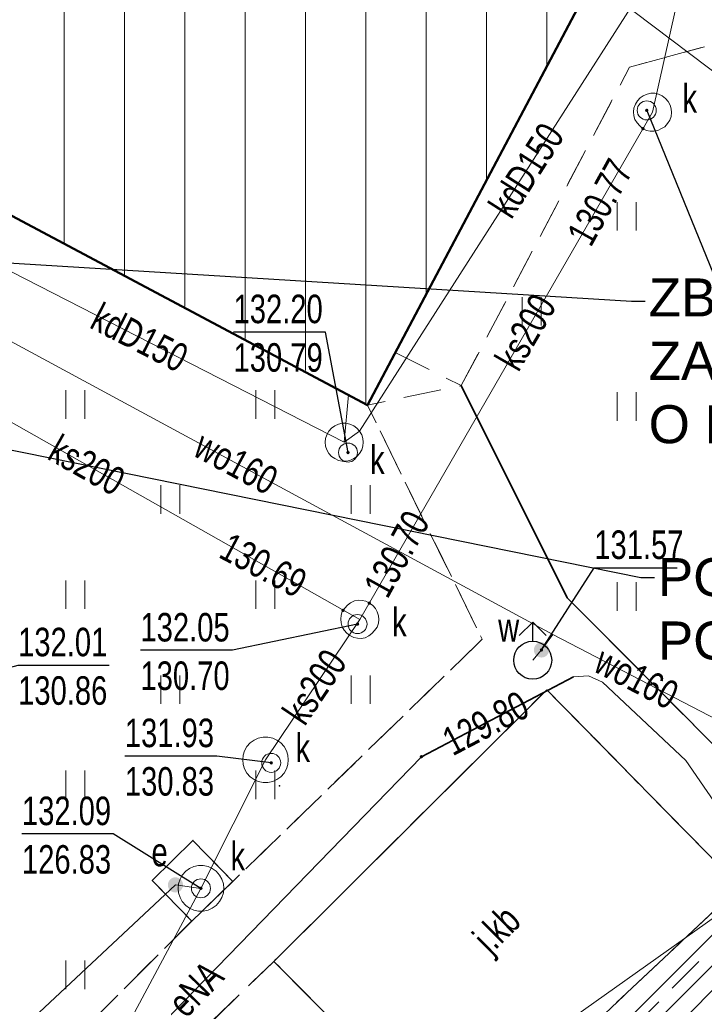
# Model space of a CAD drawing. Header units: centimetres. Extents: x 1590 to 6442358, y 1327 to 6703124.
# Tile 17 of 79: x 1899 to 1917, y 1534 to 1560. Entities that reach past the tile are written whole.
import ezdxf
from ezdxf import colors
from ezdxf.entities.mleader import LeaderData, LeaderLine
from ezdxf.enums import TextEntityAlignment as Align
from ezdxf.math import Vec2, Vec3

# ---------------------------------------------------------------- set-up
doc = ezdxf.new("R2010")
doc.units = ezdxf.units.CM
for name, pattern in [('TZ.430.7812.2024$0$1.0_0.5', [1.5, 1, -0.5]), ('TZ.430.7812.2024$0$1.5_0.5', [2, 1.5, -0.5]), ('TZ.430.7812.2024$0$219-500', [0]), ('TZ.430.7812.2024$0$egug-500', [1, 0.5, -0.5])]:
    doc.linetypes.add(name, pattern=pattern)
for name, color, linetype, lineweight in [('0_RAMKA', 7, 'Continuous', 25), ('INW_HATCH_UTWARDZENIA', 250, 'Continuous', 0), ('PZT_WYMIARY', 183, 'Continuous', 13), ('S_WODA PPOŻ_TXT', 160, 'Continuous', 20), ('TZ.430.7812.2024$0$!MPZP', 134, 'Continuous', 18)]:
    doc.layers.add(name, color=color, linetype=linetype, lineweight=lineweight)
for name, color, linetype in [('TZ.430.7812.2024$0$218-kontur użytku gruntowego', 7, 'Continuous'), ('TZ.430.7812.2024$0$219-działka ewidencyjna', 7, 'Continuous'), ('TZ.430.7812.2024$0$312-budynek ewidencyjny', 7, 'Continuous'), ('TZ.430.7812.2024$0$chodnik', 7, 'Continuous'), ('TZ.430.7812.2024$0$elektroenergetyczne urządzenie techniczne', 7, 'Continuous'), ('TZ.430.7812.2024$0$elektroenergetyczne urządzenie techniczne-Atr17', 7, 'Continuous'), ('TZ.430.7812.2024$0$hydrant', 7, 'Continuous'), ('TZ.430.7812.2024$0$jezdnia', 7, 'Continuous'), ('TZ.430.7812.2024$0$jezdnia-Atr17', 7, 'Continuous'), ('TZ.430.7812.2024$0$komora podziemna', 7, 'Continuous'), ('TZ.430.7812.2024$0$krawężnik', 7, 'Continuous'), ('TZ.430.7812.2024$0$obudowa ochronna przewodu', 7, 'Continuous'), ('TZ.430.7812.2024$0$ogrodzenie trwałe', 7, 'Continuous'), ('TZ.430.7812.2024$0$przewód elektroenergetyczny podziemny', 7, 'Continuous'), ('TZ.430.7812.2024$0$przewód elektroenergetyczny podziemny-Atr1', 7, 'Continuous'), ('TZ.430.7812.2024$0$przewód gazowy', 7, 'Continuous'), ('TZ.430.7812.2024$0$przewód kanalizacyjny', 7, 'Continuous'), ('TZ.430.7812.2024$0$przewód kanalizacyjny-Atr1', 7, 'Continuous'), ('TZ.430.7812.2024$0$przewód wodociągowy', 7, 'Continuous'), ('TZ.430.7812.2024$0$przewód wodociągowy-Atr1', 7, 'Continuous'), ('TZ.430.7812.2024$0$rzędna', 7, 'Continuous'), ('TZ.430.7812.2024$0$rzędna-Atr2', 7, 'Continuous'), ('TZ.430.7812.2024$0$rzędna-Atr3', 7, 'Continuous'), ('TZ.430.7812.2024$0$trawnik', 7, 'Continuous'), ('TZ.430.7812.2024$0$właz do komory lub kanału - okrągły', 7, 'Continuous'), ('TZ.430.7812.2024$0$właz do komory lub kanału - okrągły-Atr17', 7, 'Continuous'), ('TZ.430.7812.2024$0$zasuwa lub zawór', 7, 'Continuous'), ('TZ.430.7812.2024$0$zasuwa lub zawór-Atr17', 7, 'Continuous')]:
    doc.layers.add(name, color=color, linetype=linetype)
doc.styles.add('ARIAL', font='arial.ttf')
doc.styles.get("Standard").update_dxf_attribs({"font": 'arial.ttf'})
doc.styles.add('TZ.430.7812.2024$0$STANDARD', font='Working1250', dxfattribs={"width": 0.75})
doc.linetypes.add('TZ.430.7812.2024$0$902-500', pattern='A,3.75,0,[1,ksztalty.shx,S=0.5,R=0,X=0,Y=0],3.75', length=7.5)
doc.dimstyles.new('500_MDCP_w_metrach', dxfattribs={"dimscale": 0.01, "dimtxt": 80, "dimasz": 60, "dimexe": 40, "dimexo": 10, "dimgap": 5, "dimtad": 1, "dimrnd": 0.01, "dimzin": 9, "dimtxsty": 'ARIAL', "dimblk": 'ARCHTICK', "dimcen": 1, "dimclrd": 256, "dimclre": 256, "dimclrt": 256, "dimadec": 0, "dimazin": 0, "dimtfac": 1, "dimtdec": 1, "dimtix": 1, "dimtmove": 1, "dimatfit": 3, "dimldrblk": 'ARCHTICK', "dimfxl": 40, "dimfxlon": 1, "dimtolj": 1, "dimtzin": 9, "dimlwd": -1, "dimlwe": -1, "dimarcsym": 0})

# ---------------------------------------------------------------- blocks, each defined once
blk = doc.blocks.new('TZ.430.7812.2024$0$US22')
at = {"color": 0, "linetype": 'Continuous', "lineweight": 13}
blk.add_circle((0, 0), 0.25, dxfattribs=at)
blk = doc.blocks.new('TZ.430.7812.2024$0$PW01')
at = {"linetype": 'Continuous', "lineweight": 13}
h = blk.add_hatch(color=0, dxfattribs=at)
edge = h.paths.add_edge_path()
edge.add_arc((0, 0), 0.045, 0, 360)
blk = doc.blocks.new('TZ.430.7812.2024$0$TU04')
at = {"color": 0, "linetype": 'Continuous', "lineweight": 13}
for p, q in [((0, 0), (0, 0.75)), ((0.5, 0), (0.5, 0.75))]:
    blk.add_line(p, q, dxfattribs=at)
blk = doc.blocks.new('TZ.430.7812.2024$0$US25')
at = {"linetype": 'Continuous', "lineweight": 0}
h = blk.add_hatch(color=0, dxfattribs=at)
edge = h.paths.add_edge_path()
edge.add_arc((0, 0), 0.2, 0, 360)
blk = doc.blocks.new('TZ.430.7812.2024$0$SUWH')
at = {"color": 0, "linetype": 'Continuous'}
for p in [(-0.354, 0.646), (0, 0.5), (0.354, 0.646)]:
    blk.add_line(p, (0, 1), dxfattribs=at)
blk.add_circle((0, 0), 0.5, dxfattribs=at)
blk = doc.blocks.new('TZ.430.7812.2024')
blk.add_point((6442315.986, 5667463.29))
at = {"layer": 'TZ.430.7812.2024$0$!MPZP', "color": 134, "linetype": 'TZ.430.7812.2024$0$1.0_0.5', "lineweight": 30}
blk.add_lwpolyline([(6442268.235, 5667450.925), (6442336.718, 5667582.829), (6442360.82, 5667568.949), (6442344.519, 5667538.917), (6442373.796, 5667519.265), (6442337.749, 5667470.876), (6442332.326, 5667463.974), (6442306.733, 5667438.362), (6442302.129, 5667432.529), (6442295.276, 5667414.133)], dxfattribs=at)
at = {"layer": 'TZ.430.7812.2024$0$218-kontur użytku gruntowego', "color": 82, "linetype": 'TZ.430.7812.2024$0$egug-500', "lineweight": 18, "flags": 128}
for points in [[(6442306.58, 5667438.56), (6442332.11, 5667464.1)], [(6442332.11, 5667464.1), (6442306.58, 5667438.56)]]:
    blk.add_lwpolyline(points, dxfattribs=at)
at = {"layer": 'TZ.430.7812.2024$0$219-działka ewidencyjna', "color": 7, "linetype": 'TZ.430.7812.2024$0$219-500', "lineweight": 18, "flags": 128}
blk.add_lwpolyline([(6442332.11, 5667464.1), (6442306.58, 5667438.56)], dxfattribs=at)
at = {"layer": 'TZ.430.7812.2024$0$312-budynek ewidencyjny', "color": 7, "linetype": 'Continuous', "lineweight": 50, "flags": 128}
for points in [[(6442324.22, 5667484.48), (6442318.3, 5667473.3)], [(6442318.3, 5667473.3), (6442304.19, 5667480.8)]]:
    blk.add_lwpolyline(points, dxfattribs=at)
at = {"layer": 'TZ.430.7812.2024$0$chodnik', "color": 7, "linetype": 'TZ.430.7812.2024$0$1.0_0.5', "lineweight": 18}
for p, q in [((6442324.22, 5667484.48), (6442319.03, 5667474.68)), ((6442325.2, 5667482.19), (6442327.17, 5667482.72)), ((6442320.77, 5667473.81), (6442325.2, 5667482.19)), ((6442319.03, 5667474.68), (6442320.77, 5667473.81))]:
    blk.add_line(p, q, dxfattribs=at)
at = {"layer": 'TZ.430.7812.2024$0$chodnik', "color": 7, "linetype": 'TZ.430.7812.2024$0$1.0_0.5', "lineweight": 18, "flags": 128}
blk.add_lwpolyline([(6442290.166, 5667416.293), (6442290.62, 5667417.33), (6442292.25, 5667421.4), (6442298.18, 5667434.57), (6442299.03, 5667436.62), (6442299.94, 5667437.07), (6442305.77, 5667434.32), (6442306.7, 5667436.77), (6442301.13, 5667439.32), (6442301.03, 5667439.41), (6442300.93, 5667439.51), (6442300.84, 5667439.62), (6442300.77, 5667439.74), (6442300.7, 5667439.86), (6442300.64, 5667439.99), (6442300.6, 5667440.12), (6442300.5, 5667440.38), (6442300.49, 5667440.54), (6442300.5, 5667440.71), (6442300.56, 5667440.95), (6442302.59, 5667445.6), (6442303.14, 5667446.42), (6442305.47, 5667448.63), (6442312.7, 5667455.63), (6442315.84, 5667458.67), (6442323.02, 5667465.81), (6442328.1, 5667460.64), (6442327.98, 5667463.79), (6442323.56, 5667468.23), (6442320.77, 5667473.81), (6442318.3, 5667473.3), (6442321.32, 5667467.14), (6442314.76, 5667460.77), (6442313.68, 5667459.73), (6442305.7, 5667451.74), (6442305.61, 5667451.67), (6442305.52, 5667451.6), (6442305.42, 5667451.55), (6442305.32, 5667451.49), (6442305.22, 5667451.45), (6442305.11, 5667451.41), (6442305, 5667451.38), (6442304.89, 5667451.36), (6442304.78, 5667451.35), (6442304.67, 5667451.34), (6442304.55, 5667451.35), (6442304.44, 5667451.36), (6442304.33, 5667451.37), (6442304.22, 5667451.4), (6442302.5, 5667452.49), (6442301.7, 5667451.11), (6442301.82, 5667451.09), (6442301.94, 5667451.05), (6442302.05, 5667450.99), (6442302.14, 5667450.91), (6442302.22, 5667450.82), (6442302.29, 5667450.71), (6442302.33, 5667450.6), (6442302.36, 5667450.48), (6442302.37, 5667450.35), (6442302.35, 5667450.23), (6442302.32, 5667450.11), (6442302.26, 5667450), (6442302.19, 5667449.9), (6442300, 5667444.69), (6442299.16, 5667444.47), (6442297.058, 5667445.464), (6442295.349, 5667442.16), (6442296.06, 5667441.83), (6442297.03, 5667441.36), (6442295.94, 5667438.88), (6442297.47, 5667438.19), (6442293.09, 5667428.23), (6442288.244, 5667417.327)], dxfattribs=at)
at = {"layer": 'TZ.430.7812.2024$0$jezdnia', "color": 7, "linetype": 'TZ.430.7812.2024$0$1.5_0.5', "lineweight": 18, "flags": 128}
blk.add_lwpolyline([(6442388.586, 5667531.591), (6442386.81, 5667530.2), (6442378.54, 5667524.66), (6442376.78, 5667523.23), (6442364.65, 5667507.11), (6442353.03, 5667491.78), (6442347.71, 5667484.65), (6442337.64, 5667471.29), (6442331.59, 5667464.31), (6442328.1, 5667460.64), (6442320.75, 5667453.71), (6442317.54, 5667450.74), (6442314.41, 5667447.71), (6442312.38, 5667445.41), (6442310.69, 5667443.16), (6442308.4, 5667439.72), (6442306.7, 5667436.77), (6442305.77, 5667434.32), (6442304.68, 5667431.81), (6442298.81, 5667418.34), (6442297.26, 5667414.75), (6442296.783, 5667413.636)], dxfattribs=at)
blk.add_lwpolyline([(6442328.1, 5667460.64), (6442323.02, 5667465.81), (6442315.84, 5667458.67), (6442320.75, 5667453.71)], close=True, dxfattribs=at)
at = {"layer": 'TZ.430.7812.2024$0$komora podziemna', "color": 34, "linetype": 'Continuous', "lineweight": 18, "flags": 128}
for points in [[(6442325.47, 5667480.64), (6442325.4, 5667480.72), (6442325.34, 5667480.81), (6442325.31, 5667480.91), (6442325.3, 5667481.01), (6442325.31, 5667481.11), (6442325.35, 5667481.21), (6442325.41, 5667481.3), (6442325.48, 5667481.38), (6442325.56, 5667481.43), (6442325.66, 5667481.48), (6442325.76, 5667481.5), (6442325.86, 5667481.5), (6442325.96, 5667481.48), (6442326.06, 5667481.43), (6442326.14, 5667481.36), (6442326.21, 5667481.28), (6442326.27, 5667481.19), (6442326.29, 5667481.09), (6442326.3, 5667480.99), (6442326.29, 5667480.89), (6442326.26, 5667480.79), (6442326.2, 5667480.7), (6442326.13, 5667480.62), (6442326.04, 5667480.57), (6442325.94, 5667480.52), (6442325.84, 5667480.5), (6442325.74, 5667480.5), (6442325.64, 5667480.52), (6442325.54, 5667480.57)], [(6442317.94, 5667471.89), (6442317.84, 5667471.84), (6442317.74, 5667471.82), (6442317.64, 5667471.82), (6442317.54, 5667471.84), (6442317.44, 5667471.89), (6442317.36, 5667471.95), (6442317.29, 5667472.03), (6442317.23, 5667472.12), (6442317.2, 5667472.22), (6442317.19, 5667472.32), (6442317.2, 5667472.42), (6442317.23, 5667472.52), (6442317.29, 5667472.61), (6442317.36, 5667472.69), (6442317.44, 5667472.75), (6442317.54, 5667472.8), (6442317.64, 5667472.82), (6442317.74, 5667472.82), (6442317.84, 5667472.8), (6442317.94, 5667472.75), (6442318.02, 5667472.69), (6442318.09, 5667472.61), (6442318.15, 5667472.52), (6442318.18, 5667472.42), (6442318.19, 5667472.32), (6442318.18, 5667472.22), (6442318.15, 5667472.12), (6442318.09, 5667472.03), (6442318.02, 5667471.95)], [(6442318.6, 5667467.66), (6442318.59, 5667467.56), (6442318.56, 5667467.46), (6442318.49, 5667467.37), (6442318.42, 5667467.29), (6442318.34, 5667467.23), (6442318.24, 5667467.18), (6442318.14, 5667467.16), (6442318.04, 5667467.17), (6442317.94, 5667467.19), (6442317.84, 5667467.24), (6442317.76, 5667467.3), (6442317.69, 5667467.38), (6442317.64, 5667467.47), (6442317.61, 5667467.57), (6442317.6, 5667467.67), (6442317.61, 5667467.77), (6442317.64, 5667467.87), (6442317.71, 5667467.96), (6442317.78, 5667468.04), (6442317.86, 5667468.1), (6442317.96, 5667468.15), (6442318.06, 5667468.17), (6442318.16, 5667468.16), (6442318.26, 5667468.14), (6442318.36, 5667468.09), (6442318.44, 5667468.03), (6442318.51, 5667467.95), (6442318.56, 5667467.86), (6442318.59, 5667467.76)], [(6442316.22, 5667463.97), (6442316.21, 5667463.85), (6442316.17, 5667463.73), (6442316.11, 5667463.62), (6442316.02, 5667463.52), (6442315.92, 5667463.45), (6442315.81, 5667463.4), (6442315.68, 5667463.37), (6442315.56, 5667463.37), (6442315.43, 5667463.4), (6442315.32, 5667463.45), (6442315.22, 5667463.52), (6442315.13, 5667463.62), (6442315.07, 5667463.73), (6442315.03, 5667463.85), (6442315.02, 5667463.97), (6442315.03, 5667464.09), (6442315.07, 5667464.21), (6442315.13, 5667464.32), (6442315.22, 5667464.42), (6442315.32, 5667464.49), (6442315.43, 5667464.54), (6442315.56, 5667464.57), (6442315.68, 5667464.57), (6442315.81, 5667464.54), (6442315.92, 5667464.49), (6442316.02, 5667464.42), (6442316.11, 5667464.32), (6442316.17, 5667464.21), (6442316.21, 5667464.09)], [(6442313.33, 5667460.71), (6442313.37, 5667460.83), (6442313.43, 5667460.94), (6442313.52, 5667461.04), (6442313.62, 5667461.11), (6442313.73, 5667461.16), (6442313.86, 5667461.19), (6442313.98, 5667461.19), (6442314.11, 5667461.16), (6442314.22, 5667461.11), (6442314.32, 5667461.04), (6442314.41, 5667460.94), (6442314.47, 5667460.83), (6442314.51, 5667460.71), (6442314.52, 5667460.59), (6442314.51, 5667460.47), (6442314.47, 5667460.35), (6442314.41, 5667460.24), (6442314.32, 5667460.14), (6442314.22, 5667460.07), (6442314.11, 5667460.02), (6442313.98, 5667459.99), (6442313.86, 5667459.99), (6442313.73, 5667460.02), (6442313.62, 5667460.07), (6442313.52, 5667460.14), (6442313.43, 5667460.24), (6442313.37, 5667460.35), (6442313.33, 5667460.47), (6442313.32, 5667460.59)]]:
    blk.add_lwpolyline(points, close=True, dxfattribs=at)
at = {"layer": 'TZ.430.7812.2024$0$krawężnik', "color": 7, "linetype": 'Continuous', "lineweight": 25, "flags": 128}
blk.add_lwpolyline([(6442306.7, 5667436.77), (6442308.4, 5667439.72), (6442310.69, 5667443.16), (6442305.47, 5667448.63), (6442312.7, 5667455.63), (6442317.54, 5667450.74), (6442320.75, 5667453.71), (6442315.84, 5667458.67), (6442323.02, 5667465.81), (6442328.1, 5667460.64)], dxfattribs=at)
at = {"layer": 'TZ.430.7812.2024$0$obudowa ochronna przewodu', "color": 7, "linetype": 'Continuous', "lineweight": 35, "flags": 128}
blk.add_lwpolyline([(6442288.838, 5667417.007), (6442296.41, 5667434.2), (6442302.98, 5667446.83), (6442319.72, 5667464.05), (6442323.72, 5667466.15)], dxfattribs=at)
at = {"layer": 'TZ.430.7812.2024$0$ogrodzenie trwałe', "color": 7, "linetype": 'TZ.430.7812.2024$0$902-500', "lineweight": 35, "flags": 128}
blk.add_lwpolyline([(6442327.98, 5667463.79), (6442323.56, 5667468.23), (6442320.77, 5667473.81)], dxfattribs=at)
blk.add_lwpolyline([(6442314.76, 5667460.77), (6442313.68, 5667459.73), (6442312.64, 5667460.8), (6442313.71, 5667461.85)], close=True, dxfattribs=at)
at = {"layer": 'TZ.430.7812.2024$0$przewód elektroenergetyczny podziemny', "color": 1, "linetype": 'Continuous', "lineweight": 18, "flags": 128}
for points in [[(6442318.86, 5667453.47), (6442323.5, 5667457.04), (6442333.86, 5667464.39), (6442338.82, 5667469.99)], [(6442288.838, 5667417.007), (6442296.41, 5667434.2), (6442302.98, 5667446.83), (6442319.72, 5667464.05), (6442323.72, 5667466.15)], [(6442323.72, 5667466.15), (6442324.12, 5667466.18), (6442324.49, 5667466.01), (6442326.68, 5667463.95), (6442328.46, 5667461.37), (6442332.65, 5667457.42), (6442334.21, 5667459.22), (6442337.68, 5667462.55)], [(6442313.92, 5667460.59), (6442313.25, 5667460.68), (6442294.08, 5667442.75)]]:
    blk.add_lwpolyline(points, dxfattribs=at)
at = {"layer": 'TZ.430.7812.2024$0$przewód gazowy', "color": 40, "linetype": 'Continuous', "lineweight": 18, "flags": 128}
for points in [[(6442296.373, 5667413.772), (6442296.91, 5667415), (6442306.7, 5667437.84), (6442329.4, 5667460.59), (6442329.52, 5667463.36), (6442340.94, 5667477.02), (6442346.32, 5667472.85), (6442347.54, 5667471.73)], [(6442345.37, 5667468.08), (6442340.78, 5667472.48), (6442335.11, 5667465.86), (6442325.74, 5667456.23)]]:
    blk.add_lwpolyline(points, dxfattribs=at)
at = {"layer": 'TZ.430.7812.2024$0$przewód kanalizacyjny', "color": 34, "linetype": 'Continuous', "lineweight": 18, "flags": 128}
for points in [[(6442325.8, 5667481), (6442327.16, 5667487.09), (6442326.47, 5667487.48)], [(6442317.69, 5667472.32), (6442318.09, 5667472.61), (6442325.45, 5667484.11)], [(6442325.8, 5667481), (6442318.1, 5667467.66)], [(6442304.56, 5667479.04), (6442317.69, 5667472.32)], [(6442318.1, 5667467.66), (6442303.74, 5667475.78)], [(6442317.69, 5667472.32), (6442317.8, 5667473.57)], [(6442318.1, 5667467.66), (6442315.62, 5667463.97)], [(6442315.62, 5667463.97), (6442313.92, 5667460.59)], [(6442313.92, 5667460.59), (6442309.82, 5667452.93), (6442297.29, 5667428.3), (6442289.28, 5667423.49)]]:
    blk.add_lwpolyline(points, dxfattribs=at)
at = {"layer": 'TZ.430.7812.2024$0$przewód wodociągowy', "color": 5, "linetype": 'Continuous', "lineweight": 18, "flags": 128}
for points in [[(6442304.51, 5667477.36), (6442323.18, 5667467.27)], [(6442323.18, 5667467.27), (6442322.88, 5667466.86), (6442322.65, 5667466.59)], [(6442323.18, 5667467.27), (6442331.64, 5667462.87)]]:
    blk.add_lwpolyline(points, dxfattribs=at)
at = {"layer": 'TZ.430.7812.2024$0$rzędna-Atr2', "color": 7, "flags": 128}
for points in [[(6442325.65, 5667481.05), (6442327.41, 5667476.74), (6442329.831, 5667476.74)], [(6442317.79, 5667472.05), (6442317.2, 5667475.22), (6442314.779, 5667475.22)], [(6442322.88, 5667466.86), (6442324.27, 5667469.02), (6442326.452, 5667469.02)], [(6442318.04, 5667467.54), (6442314.75, 5667466.85), (6442312.329, 5667466.85)], [(6442307.96, 5667466.15), (6442309.11, 5667466.46), (6442311.504, 5667466.46)], [(6442315.77, 5667463.89), (6442314.34, 5667464.07), (6442311.919, 5667464.07)], [(6442313.92, 5667460.59), (6442311.61, 5667462.02), (6442309.211, 5667462.02)]]:
    blk.add_lwpolyline(points, dxfattribs=at)
at = {"layer": 'TZ.430.7812.2024$0$trawnik', "color": 7, "linetype": 'TZ.430.7812.2024$0$1.0_0.5', "lineweight": 18, "flags": 128}
for points in [[(6442338.41, 5667475.39), (6442327.17, 5667482.72), (6442325.2, 5667482.19), (6442320.77, 5667473.81), (6442323.56, 5667468.23), (6442327.98, 5667463.79), (6442330.34, 5667466.35), (6442331.9, 5667467.74), (6442333.7, 5667469.6)], [(6442304.52, 5667480.61), (6442298.77, 5667469.17), (6442305.94, 5667465.33), (6442299.91, 5667453.82), (6442302.5, 5667452.49), (6442304.22, 5667451.4), (6442304.34, 5667451.37), (6442304.46, 5667451.35), (6442304.58, 5667451.34), (6442304.7, 5667451.34), (6442304.82, 5667451.35), (6442304.94, 5667451.37), (6442305.06, 5667451.4), (6442305.18, 5667451.43), (6442305.29, 5667451.48), (6442305.4, 5667451.53), (6442305.51, 5667451.59), (6442305.61, 5667451.66), (6442305.7, 5667451.74), (6442313.68, 5667459.73), (6442312.64, 5667460.8), (6442313.71, 5667461.85), (6442314.76, 5667460.77), (6442321.32, 5667467.14), (6442318.3, 5667473.3)], [(6442312.7, 5667455.63), (6442317.54, 5667450.74), (6442320.75, 5667453.71), (6442315.84, 5667458.67)]]:
    blk.add_lwpolyline(points, close=True, dxfattribs=at)
at = {"layer": 'TZ.430.7812.2024$0$elektroenergetyczne urządzenie techniczne', "color": 1, "linetype": 'Continuous', "lineweight": 18}
blk.add_blockref('TZ.430.7812.2024$0$US25', (6442313.25, 5667460.68), dxfattribs=at)
at = {"layer": 'TZ.430.7812.2024$0$hydrant', "color": 5, "linetype": 'Continuous', "lineweight": 18}
blk.add_blockref('TZ.430.7812.2024$0$SUWH', (6442322.65, 5667466.59), dxfattribs=at)
at = {"layer": 'TZ.430.7812.2024$0$rzędna', "color": 34, "linetype": 'Continuous', "lineweight": 18}
for p in [(6442325.65, 5667481.05), (6442325.55, 5667480.57), (6442317.79, 5667472.05), (6442318.35, 5667468.09), (6442317.66, 5667467.9), (6442318.04, 5667467.54), (6442315.77, 5667463.89), (6442313.92, 5667460.59)]:
    blk.add_blockref('TZ.430.7812.2024$0$PW01', p, dxfattribs=at)
at = {"layer": 'TZ.430.7812.2024$0$rzędna', "color": 5, "linetype": 'Continuous', "lineweight": 18}
blk.add_blockref('TZ.430.7812.2024$0$PW01', (6442322.88, 5667466.86), dxfattribs=at)
at = {"layer": 'TZ.430.7812.2024$0$rzędna', "color": 1, "linetype": 'Continuous', "lineweight": 18}
blk.add_blockref('TZ.430.7812.2024$0$PW01', (6442319.72, 5667464.05), dxfattribs=at)
at = {"layer": 'TZ.430.7812.2024$0$trawnik', "color": 7, "linetype": 'Continuous', "lineweight": 18}
for p in [(6442324.869, 5667477.889), (6442322.369, 5667475.389), (6442310.369, 5667472.939), (6442315.369, 5667472.939), (6442324.869, 5667472.889), (6442312.869, 5667470.439), (6442317.869, 5667470.439), (6442310.369, 5667467.939), (6442315.369, 5667467.939), (6442324.869, 5667467.889), (6442312.869, 5667465.439), (6442317.869, 5667465.439), (6442310.369, 5667462.939), (6442315.369, 5667462.939), (6442310.369, 5667457.939)]:
    blk.add_blockref('TZ.430.7812.2024$0$TU04', p, dxfattribs=at)
at = {"layer": 'TZ.430.7812.2024$0$właz do komory lub kanału - okrągły', "color": 7, "linetype": 'Continuous', "lineweight": 18}
for p in [(6442325.65, 5667481.05), (6442317.79, 5667472.05), (6442318.04, 5667467.54), (6442315.77, 5667463.89), (6442313.92, 5667460.59)]:
    blk.add_blockref('TZ.430.7812.2024$0$US22', p, dxfattribs=at)
at = {"layer": 'TZ.430.7812.2024$0$zasuwa lub zawór', "color": 5, "linetype": 'Continuous', "lineweight": 18}
blk.add_blockref('TZ.430.7812.2024$0$US25', (6442322.88, 5667466.86), dxfattribs=at)
at = {"layer": 'TZ.430.7812.2024$0$elektroenergetyczne urządzenie techniczne-Atr17', "color": 1, "style": 'TZ.430.7812.2024$0$STANDARD', "width": 0.765}
blk.add_text('e', height=0.75, dxfattribs=at).set_placement((6442312.62, 5667461.17))
at = {"layer": 'TZ.430.7812.2024$0$jezdnia-Atr17', "color": 7, "style": 'TZ.430.7812.2024$0$STANDARD', "width": 0.765}
blk.add_text('j.kb', height=0.75, rotation=44.84, dxfattribs=at).set_placement((6442321.54, 5667458.83))
at = {"layer": 'TZ.430.7812.2024$0$przewód elektroenergetyczny podziemny-Atr1', "color": 1, "style": 'TZ.430.7812.2024$0$STANDARD', "width": 0.765}
blk.add_text('eNA', height=0.75, rotation=45.81, dxfattribs=at).set_placement((6442313.26, 5667457.41), align=Align.MIDDLE_LEFT)
at = {"layer": 'TZ.430.7812.2024$0$przewód kanalizacyjny-Atr1', "color": 34, "style": 'TZ.430.7812.2024$0$STANDARD', "width": 0.765}
for s, rotation, p in [('kdD150', 57.38, (6442321.77, 5667478.36)), ('ks200', 60.005, (6442321.95, 5667474.33)), ('kdD150', 332.897, (6442311.13, 5667475.68)), ('ks200', 56.1, (6442316.34, 5667465.04))]:
    blk.add_text(s, height=0.75, rotation=rotation, dxfattribs=at).set_placement(p, align=Align.MIDDLE_LEFT)
blk.add_text('ks200', height=0.75, rotation=330.513, dxfattribs=at).set_placement((6442310.92, 5667471.72), align=Align.MIDDLE_CENTER)
at = {"layer": 'TZ.430.7812.2024$0$przewód wodociągowy-Atr1', "color": 5, "style": 'TZ.430.7812.2024$0$STANDARD', "width": 0.765}
for rotation, p in [(331.611, (6442313.85, 5667472.32)), (332.519, (6442324.38, 5667466.65))]:
    blk.add_text('wo160', height=0.75, rotation=rotation, dxfattribs=at).set_placement(p, align=Align.MIDDLE_LEFT)
at = {"layer": 'TZ.430.7812.2024$0$rzędna-Atr2', "color": 34, "style": 'TZ.430.7812.2024$0$STANDARD', "width": 0.765}
for s, rotation, p in [('130.77', 61.021, (6442323.85, 5667477.61)), ('130.70', 61.021, (6442318.5, 5667468.36)), ('130.69', 332.086, (6442314.53, 5667469.64))]:
    blk.add_text(s, height=0.75, rotation=rotation, dxfattribs=at).set_placement(p, align=Align.MIDDLE_LEFT)
for s, p in [('132.20', (6442314.779, 5667475.228)), ('132.05', (6442312.329, 5667466.857)), ('132.01', (6442309.11, 5667466.468)), ('131.93', (6442311.919, 5667464.078)), ('132.09', (6442309.211, 5667462.027))]:
    blk.add_text(s, height=0.75, dxfattribs=at).set_placement(p, align=Align.BOTTOM_LEFT)
at = {"layer": 'TZ.430.7812.2024$0$rzędna-Atr2', "color": 5, "style": 'TZ.430.7812.2024$0$STANDARD', "width": 0.765}
blk.add_text('131.57', height=0.75, dxfattribs=at).set_placement((6442324.27, 5667469.027), align=Align.BOTTOM_LEFT)
at = {"layer": 'TZ.430.7812.2024$0$rzędna-Atr2', "color": 1, "style": 'TZ.430.7812.2024$0$STANDARD', "width": 0.765}
blk.add_text('129.80', height=0.75, rotation=27.699, dxfattribs=at).set_placement((6442320.37, 5667464.39), align=Align.MIDDLE_LEFT)
at = {"layer": 'TZ.430.7812.2024$0$rzędna-Atr3', "color": 34, "style": 'TZ.430.7812.2024$0$STANDARD', "width": 0.765}
for s, p in [('130.79', (6442314.779, 5667473.952)), ('130.70', (6442312.329, 5667465.582)), ('130.86', (6442309.11, 5667465.192)), ('130.83', (6442311.919, 5667462.803)), ('126.83', (6442309.211, 5667460.752))]:
    blk.add_text(s, height=0.75, dxfattribs=at).set_placement(p, align=Align.BOTTOM_LEFT)
at = {"layer": 'TZ.430.7812.2024$0$właz do komory lub kanału - okrągły-Atr17', "color": 7, "style": 'TZ.430.7812.2024$0$STANDARD', "width": 0.765}
for p in [(6442326.59, 5667480.99), (6442318.37, 5667471.49), (6442318.95, 5667467.22), (6442316.41, 5667463.91), (6442314.7, 5667461.06)]:
    blk.add_text('k', height=0.75, dxfattribs=at).set_placement(p)
at = {"layer": 'TZ.430.7812.2024$0$zasuwa lub zawór-Atr17', "color": 5, "style": 'TZ.430.7812.2024$0$STANDARD', "width": 0.765}
blk.add_text('w', height=0.75, dxfattribs=at).set_placement((6442321.74, 5667467.08))
blk = doc.blocks.new('_ArchTick')
at = {"color": 0, "linetype": 'ByBlock', "const_width": 0.15}
blk.add_lwpolyline([(-0.5, -0.5), (0.5, 0.5)], dxfattribs=at)
blk = doc.blocks.new('*D1476')
at = {"layer": 'Defpoints', "color": 0, "transparency": 33554687}
for p in [(1913.878, 1561.307), (1928.688, 1550.098), (1928.688, 1550.098)]:
    blk.add_point(p, dxfattribs=at)
at = {"layer": 'PZT_WYMIARY', "transparency": 33554687}
for p, q in [((1913.817, 1561.227), (1913.636, 1560.988)), ((1913.878, 1561.307), (1928.688, 1550.098)), ((1928.628, 1550.018), (1928.447, 1549.779))]:
    blk.add_line(p, q, dxfattribs=at)
at = {"layer": 'PZT_WYMIARY', "xscale": 0.6, "yscale": 0.6, "zscale": 0.6}
for p, rotation in [((1913.878, 1561.307), 142.8795847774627), ((1928.688, 1550.098), 322.8795847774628)]:
    blk.add_blockref('_ArchTick', p, dxfattribs=dict(at, rotation=rotation))
at = {"layer": 'PZT_WYMIARY', "transparency": 33554687, "insert": (1921.603, 1556.126), "char_height": 0.8, "attachment_point": 5, "rotation": 322.8796, "style": 'ARIAL'}
blk.add_mtext('\\A1;18,57', dxfattribs=at)

msp = doc.modelspace()

# ---------------------------------------------------------------- hatches: boundary and pattern name
at = {"layer": 'INW_HATCH_UTWARDZENIA', "transparency": 33554687}
h = msp.add_hatch(dxfattribs=at)
h.set_pattern_fill('ANSI31', color=256, scale=0.5, angle=45, style=0)
h.set_pattern_definition([(90, (-52576.66, 6613.2161), (-1.5875, 1e-16), [])])
h.paths.add_polyline_path([(1930.197, 1617.891), (1932.731, 1622.489), (1915.08, 1622.489), (1917.967, 1620.988), (1915.886, 1616.986), (1918.36, 1615.645), (1914.789, 1609.06), (1909.821, 1611.754), (1904.578, 1602.162), (1903.694, 1602.645), (1882.981, 1563.387), (1891.049, 1559.13), (1885.338, 1547.664), (1879.794, 1550.597), (1874.333, 1540.354), (1894.621, 1540.354), (1895.675, 1542.265), (1888.413, 1545.938), (1894.237, 1557.451), (1907.962, 1550.164), (1913.878, 1561.307), (1899.987, 1568.682), (1914.885, 1596.745), (1942.108, 1582.01), (1945.016, 1587.384), (1947.113, 1586.249), (1954.483, 1599.867), (1928.767, 1613.866), (1930.802, 1617.558)])

# ---------------------------------------------------------------- block references
at = {"layer": '0_RAMKA', "transparency": 33554559}
msp.add_blockref('TZ.430.7812.2024', (-6440410.33, -5665923.18), dxfattribs=at)

# ---------------------------------------------------------------- dimensions: what is measured, and where the dimension line sits
at = {"layer": 'PZT_WYMIARY', "transparency": 33554687}
dim = msp.add_aligned_dim(p1=(1913.878, 1561.307), p2=(1928.688, 1550.098), distance=0, dimstyle='500_MDCP_w_metrach', dxfattribs=at)
dim.commit()
dim.dimension.update_dxf_attribs({"geometry": '*D1476', "text_midpoint": (1921.603, 1556.126)})

# ---------------------------------------------------------------- leaders
at = {"layer": 'S_WODA PPOŻ_TXT', "transparency": 33554687}
ml = msp.add_multileader_mtext('Standard', dxfattribs=at)
ml.set_content('INST. ZEWNĘTRZNA\\P2 x PEHD SDR11 DE63')
ml.set_leader_properties()
ml.build(insert=Vec2(0, 0))
ml.multileader.update_dxf_attribs({"dogleg_length": 0.36, "arrow_head_size": 0.18})
ctx = ml.context
ctx.base_point, ctx.char_height, ctx.arrow_head_size, ctx.landing_gap_size, ctx.plane_origin = Vec3(1914.863, 1569.89, 0.002), 1, 0.18, 0.09, Vec3(1887.135, 1571.586, 0.002)
notes = []
notes.append((ctx, [(0, (1, 1, 0), (1914.503, 1569.899, 0.002), (1, 0), 0.36, [(0, [(1881.576, 1570.532, 0.002)], 0, [])])]))
ctx.mtext.insert, ctx.mtext.flow_direction = Vec3(1914.953, 1570.407, 0.002), 5
ml = msp.add_multileader_mtext('Standard', dxfattribs=at)
ml.set_content('KORONA ISTNIEJĄCEGO DRZEWA %%C6,0m')
ml.set_leader_properties()
ml.build(insert=Vec2(0, 0))
ml.multileader.update_dxf_attribs({"dogleg_length": 0.36, "arrow_head_size": 0.18})
ctx = ml.context
ctx.base_point, ctx.char_height, ctx.arrow_head_size, ctx.landing_gap_size, ctx.plane_origin = Vec3(1916.43, 1564.814, 0.002), 1, 0.18, 0.09, Vec3(1888.702, 1566.403, 0.002)
notes.append((ctx, [(0, (1, 1, 0), (1916.07, 1564.814, 0.002), (1, 0), 0.36, [(0, [(1884.213, 1559.539, 0.002)], 0, [])])]))
ctx.mtext.insert, ctx.mtext.width, ctx.mtext.flow_direction = Vec3(1916.52, 1565.413, 0.002), 17.18795, 5
ml = msp.add_multileader_mtext('Standard', dxfattribs=at)
ml.set_content('ZBIORNIK PODZIEMNY  \\PZAPASU WODY PPOŻ.\\PO POJ. CZ. MIN 7,5m3')
ml.set_leader_properties()
ml.build(insert=Vec2(0, 0))
ml.multileader.update_dxf_attribs({"dogleg_length": 0.36, "arrow_head_size": 0.18})
ctx = ml.context
ctx.base_point, ctx.char_height, ctx.arrow_head_size, ctx.landing_gap_size, ctx.plane_origin = Vec3(1915.28, 1552.842, 0.002), 1, 0.18, 0.09, Vec3(1887.553, 1554.539, 0.002)
notes.append((ctx, [(0, (1, 1, 0), (1914.92, 1552.852, 0.002), (1, 0), 0.36, [(0, [(1887.553, 1554.539, 0.002)], 0, [])])]))
ctx.mtext.insert, ctx.mtext.flow_direction = Vec3(1915.37, 1553.45, 0.002), 5
ml = msp.add_multileader_mtext('Standard', dxfattribs=at)
ml.set_content('POMPOWNIA PPOŻ \\PPODZIEMNA')
ml.set_leader_properties()
ml.build(insert=Vec2(0, 0))
ml.multileader.update_dxf_attribs({"dogleg_length": 0.36, "arrow_head_size": 0.18})
ctx = ml.context
ctx.base_point, ctx.char_height, ctx.arrow_head_size, ctx.landing_gap_size, ctx.plane_origin = Vec3(1915.522, 1545.479, 0.002), 1, 0.18, 0.09, Vec3(1887.553, 1550.366, 0.002)
notes.append((ctx, [(0, (1, 1, 0), (1915.162, 1545.586, 0.002), (1, 0), 0.36, [(0, [(1885.112, 1551.671, 0.002)], 0, [])])]))
ctx.mtext.insert, ctx.mtext.flow_direction = Vec3(1915.612, 1546.095, 0.002), 5
for ctx, leaders in notes:
    for number, flags, end, landing, length, lines in leaders:
        leader = LeaderData()
        leader.index, (leader.has_last_leader_line, leader.has_dogleg_vector, leader.attachment_direction) = number, flags
        leader.last_leader_point, leader.dogleg_vector, leader.dogleg_length = Vec3(end), Vec3(landing), length
        for number, points, colour, breaks in lines:
            line = LeaderLine()
            line.index, line.vertices, line.color, line.breaks = number, Vec3.list(points), colors.encode_raw_color(colour), breaks
            leader.lines.append(line)
        ctx.leaders.append(leader)

doc.saveas('drawing.dxf')
